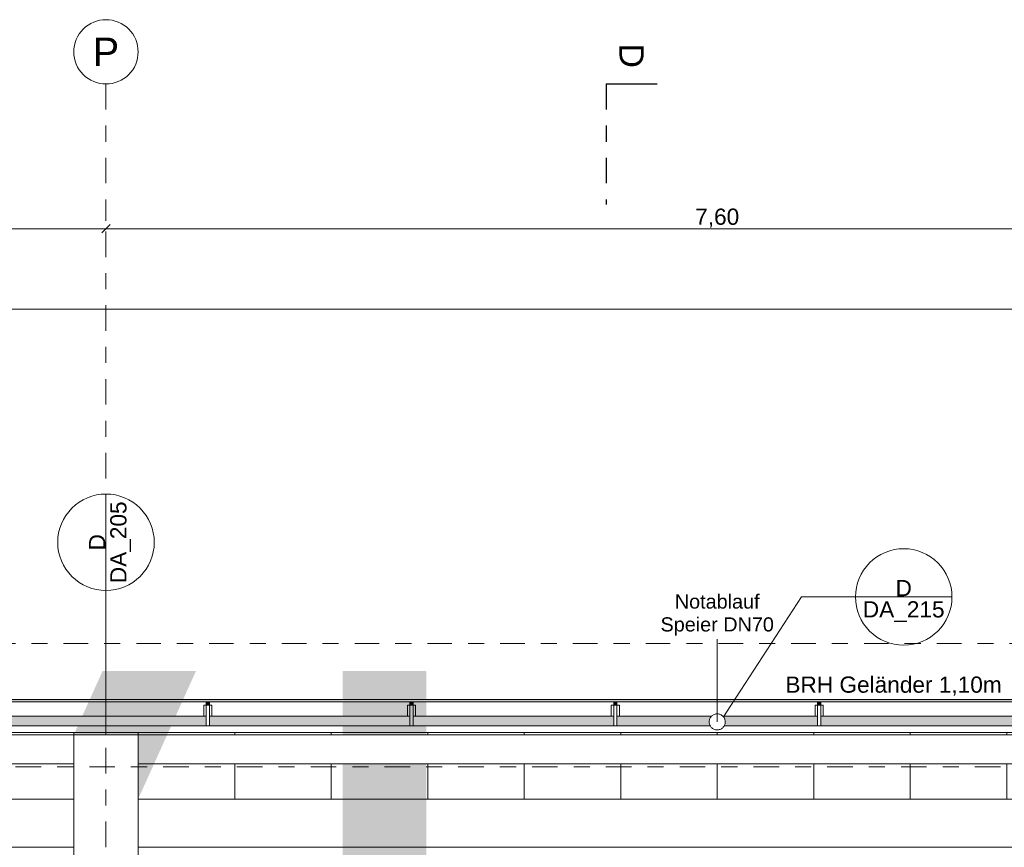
# Model space of a CAD drawing. Header units: metres. Extents: x -180 to 4, y -47 to 4.
# Tile 129 of 256: x -122.76 to -116.64, y -0.95 to 4.2. Entities that reach past the tile are written whole.
import ezdxf

# ---------------------------------------------------------------- set-up
doc = ezdxf.new("R2010")
doc.units = ezdxf.units.M
doc.header["$LTSCALE"] = 0.05
doc.header["$PDMODE"] = 1
doc.header["$PDSIZE"] = -2
doc.linetypes.add('ISO-10 Strichpunktlinie', pattern=[4.699, 3.048, -0.762, 0.127, -0.762])
doc.linetypes.add('Linienart-53', pattern=[5.291531, 3.175, -1.058062, 0.352704, -0.705764])
doc.layers.get('0').update_dxf_attribs({"lineweight": 25})
for name, color, linetype, lineweight, true_color in [('30 -36 Dächer- 3 Dachbeläge', 7, 'Continuous', 15, 0x9999ff), ('30 -36 Dächer- 4 Dachbekleidungen', 7, 'Continuous', 9, 0xccccff), ('70 -72 Beschriftung- 1 Beschriftung allgemein', 7, 'Continuous', 9, 0xff6633), ('70 -72 Beschriftung- 7 Detailverweise', 7, 'Continuous', 9, 0x00dd00), ('70 -72 Beschriftung- 7 Detailverweise Linie', 7, 'Continuous', 9, 0x00dd00), ('70 -76 Bemaßung- 2 Allgemein', 7, 'Continuous', 5, 0x6666cc)]:
    doc.layers.add(name, color=color, linetype=linetype, lineweight=lineweight, true_color=true_color)
for name, color, linetype, lineweight in [('40 -41 Abwasser_Wasser_Gas- 2 Wasser-1', 7, 'Continuous', 15), ('60- 61 allgemeine Ausstattung- 4 Terrassen', 7, 'Continuous', 9), ('70 -71 Achsen- 1 Gebäudeachsen', 7, 'Linienart-53', 18), ('70 -72 Beschriftung- 6 Schnittverläufe', 7, 'Linienart-53', 25), ('70 -72 Beschriftung-14 Schatten', 7, 'Continuous', 5), ('Keine', 7, 'Continuous', 9)]:
    doc.layers.add(name, color=color, linetype=linetype, lineweight=lineweight)
doc.styles.add('Arial', font='arial.ttf')
doc.dimstyles.new('k+k_klein', dxfattribs={"dimtxt": 0.075516, "dimasz": 0.05302, "dimexe": 0.05, "dimexo": 0.15, "dimgap": 0.005, "dimtad": 1, "dimdec": 3, "dimtxsty": 'Arial', "dimblk": 'VW_SLASH-2', "dimblk1": 'VW_SLASH-2', "dimblk2": 'VW_SLASH-2', "dimcen": 0, "dimdle": 0.025, "dimadec": 3, "dimazin": 0, "dimtfac": 0.75, "dimtdec": 3, "dimtix": 1, "dimtmove": 0, "dimatfit": 0, "dimldrblk": 'VW_FILLEDARROW', "dimfxl": 0.1, "dimfxlon": 1, "dimfrac": 2, "dimtolj": 1, "dimarcsym": 0})

# ---------------------------------------------------------------- blocks, each defined once
blk = doc.blocks.new('Gruppe-804')
at = {"layer": '70 -72 Beschriftung- 1 Beschriftung allgemein', "linetype": 'Continuous', "lineweight": 0}
blk.add_hatch(color=30, dxfattribs=at).paths.add_polyline_path([(-118.4218, 0.3446), (-118.421, 0.3476), (-118.4202, 0.3446)])
at = {"layer": '70 -72 Beschriftung- 1 Beschriftung allgemein', "lineweight": 5, "flags": 128}
blk.add_lwpolyline([(-118.4218, 0.3446), (-118.421, 0.3476), (-118.4202, 0.3446)], close=True, dxfattribs=at)
at = {"layer": '70 -72 Beschriftung- 1 Beschriftung allgemein', "insert": (-118.421, 0.6257), "char_height": 0.088103, "attachment_point": 2, "line_spacing_factor": 0.969685, "style": 'Arial'}
blk.add_mtext('Notablauf\\PSpeier DN70', dxfattribs=at)
at = {"color": 255}
blk.add_wipeout([(-118.3777, -0.192), (-118.3804, -0.1962), (-118.3834, -0.2), (-118.3868, -0.2035), (-118.3906, -0.2067), (-118.3946, -0.2095), (-118.3989, -0.2119), (-118.4034, -0.2138), (-118.4081, -0.2153), (-118.4129, -0.2164), (-118.4177, -0.2169), (-118.4226, -0.217), (-118.4275, -0.2166), (-118.4324, -0.2157), (-118.4371, -0.2144), (-118.4416, -0.2126), (-118.446, -0.2103), (-118.4501, -0.2077), (-118.454, -0.2046), (-118.4575, -0.2012), (-118.4607, -0.1975), (-118.4635, -0.1934), (-118.4658, -0.1892), (-118.4678, -0.1847), (-118.4693, -0.18), (-118.4703, -0.1752), (-118.4709, -0.1703), (-118.471, -0.1654), (-118.4706, -0.1605), (-118.4697, -0.1557), (-118.4683, -0.151), (-118.4665, -0.1464), (-118.4643, -0.142), (-118.4616, -0.1379), (-118.4586, -0.1341), (-118.4552, -0.1305), (-118.4514, -0.1274), (-118.4474, -0.1246), (-118.4431, -0.1222), (-118.4386, -0.1202), (-118.4339, -0.1187), (-118.4291, -0.1177), (-118.4243, -0.1171), (-118.4194, -0.1171), (-118.4145, -0.1175), (-118.4096, -0.1183), (-118.4049, -0.1197), (-118.4004, -0.1215), (-118.396, -0.1237), (-118.3919, -0.1264), (-118.388, -0.1294), (-118.3845, -0.1329), (-118.3813, -0.1366), (-118.3785, -0.1406), (-118.3762, -0.1449), (-118.3742, -0.1494), (-118.3727, -0.1541), (-118.3717, -0.1589), (-118.3711, -0.1638), (-118.371, -0.1687), (-118.3714, -0.1736), (-118.3723, -0.1784), (-118.3737, -0.1831), (-118.3755, -0.1877)], dxfattribs=at).dxf.layer = '40 -41 Abwasser_Wasser_Gas- 2 Wasser-1'
at = {"layer": '40 -41 Abwasser_Wasser_Gas- 2 Wasser-1', "flags": 128}
blk.add_lwpolyline([(-118.3777, -0.192), (-118.3804, -0.1962), (-118.3834, -0.2), (-118.3868, -0.2035), (-118.3906, -0.2067), (-118.3946, -0.2095), (-118.3989, -0.2119), (-118.4034, -0.2138), (-118.4081, -0.2153), (-118.4129, -0.2164), (-118.4177, -0.2169), (-118.4226, -0.217), (-118.4275, -0.2166), (-118.4324, -0.2157), (-118.4371, -0.2144), (-118.4416, -0.2126), (-118.446, -0.2103), (-118.4501, -0.2077), (-118.454, -0.2046), (-118.4575, -0.2012), (-118.4607, -0.1975), (-118.4635, -0.1934), (-118.4658, -0.1892), (-118.4678, -0.1847), (-118.4693, -0.18), (-118.4703, -0.1752), (-118.4709, -0.1703), (-118.471, -0.1654), (-118.4706, -0.1605), (-118.4697, -0.1557), (-118.4683, -0.151), (-118.4665, -0.1464), (-118.4643, -0.142), (-118.4616, -0.1379), (-118.4586, -0.1341), (-118.4552, -0.1305), (-118.4514, -0.1274), (-118.4474, -0.1246), (-118.4431, -0.1222), (-118.4386, -0.1202), (-118.4339, -0.1187), (-118.4291, -0.1177), (-118.4243, -0.1171), (-118.4194, -0.1171), (-118.4145, -0.1175), (-118.4096, -0.1183), (-118.4049, -0.1197), (-118.4004, -0.1215), (-118.396, -0.1237), (-118.3919, -0.1264), (-118.388, -0.1294), (-118.3845, -0.1329), (-118.3813, -0.1366), (-118.3785, -0.1406), (-118.3762, -0.1449), (-118.3742, -0.1494), (-118.3727, -0.1541), (-118.3717, -0.1589), (-118.3711, -0.1638), (-118.371, -0.1687), (-118.3714, -0.1736), (-118.3723, -0.1784), (-118.3737, -0.1831), (-118.3755, -0.1877)], close=True, dxfattribs=at)
at = {"layer": '70 -72 Beschriftung- 1 Beschriftung allgemein'}
blk.add_line((-118.421, -0.167), (-118.421, 0.3476), dxfattribs=at)
blk = doc.blocks.new('Gruppe-839')
at = {"layer": '70 -72 Beschriftung- 7 Detailverweise'}
blk.add_line((0.935, 0), (0.335, 0), dxfattribs=at)
at = {"layer": '70 -72 Beschriftung- 7 Detailverweise', "flags": 128}
blk.add_lwpolyline([(0.935, 0), (0.9336, -0.0294), (0.9292, -0.0585), (0.9221, -0.0871), (0.9122, -0.1148), (0.8996, -0.1414), (0.8844, -0.1667), (0.8669, -0.1903), (0.8471, -0.2121), (0.8253, -0.2319), (0.8017, -0.2494), (0.7764, -0.2646), (0.7498, -0.2772), (0.7221, -0.2871), (0.6935, -0.2942), (0.6644, -0.2986), (0.635, -0.3), (0.6056, -0.2986), (0.5765, -0.2942), (0.5479, -0.2871), (0.5202, -0.2772), (0.4936, -0.2646), (0.4683, -0.2494), (0.4447, -0.2319), (0.4229, -0.2121), (0.4031, -0.1903), (0.3856, -0.1667), (0.3704, -0.1414), (0.3578, -0.1148), (0.3479, -0.0871), (0.3408, -0.0585), (0.3364, -0.0294), (0.335, 0), (0.3364, 0.0294), (0.3408, 0.0585), (0.3479, 0.0871), (0.3578, 0.1148), (0.3704, 0.1414), (0.3856, 0.1667), (0.4031, 0.1903), (0.4229, 0.2121), (0.4447, 0.2319), (0.4683, 0.2494), (0.4936, 0.2646), (0.5202, 0.2772), (0.5479, 0.2871), (0.5765, 0.2942), (0.6056, 0.2986), (0.635, 0.3), (0.6644, 0.2986), (0.6935, 0.2942), (0.7221, 0.2871), (0.7498, 0.2772), (0.7764, 0.2646), (0.8017, 0.2494), (0.8253, 0.2319), (0.8471, 0.2121), (0.8669, 0.1903), (0.8844, 0.1667), (0.8996, 0.1414), (0.9122, 0.1148), (0.9221, 0.0871), (0.9292, 0.0585), (0.9336, 0.0294)], close=True, dxfattribs=at)
at = {"layer": '70 -72 Beschriftung- 7 Detailverweise'}
blk.add_point((0.635, 0), dxfattribs=at)
at = {"layer": '70 -72 Beschriftung- 7 Detailverweise', "line_spacing_factor": 0.96878, "style": 'Arial'}
for s, insert, char_height, attachment_point in [('D', (0.635, 0.0046), 0.1007, 8), ('DA_205', (0.635, -0.0267), 0.10069, 2)]:
    blk.add_mtext(s, dxfattribs=dict(at, insert=insert, char_height=char_height, attachment_point=attachment_point))
blk = doc.blocks.new('Referenzmarkierung-39')
at = {"layer": '70 -72 Beschriftung- 7 Detailverweise', "transparency": 33554687}
for q in [(-1.4805, 0), (0.635, 0)]:
    blk.add_line((0, 0), q, dxfattribs=at)
at = {"layer": '70 -72 Beschriftung- 7 Detailverweise', "color": 7, "transparency": 33554687}
blk.add_blockref('Gruppe-839', (0, 0), dxfattribs=at)
blk = doc.blocks.new('Gruppe-872')
at = {"layer": '70 -72 Beschriftung- 7 Detailverweise'}
blk.add_line((0.935, 0), (0.335, 0), dxfattribs=at)
at = {"layer": '70 -72 Beschriftung- 7 Detailverweise', "flags": 128}
blk.add_lwpolyline([(0.935, 0), (0.9336, -0.0294), (0.9292, -0.0585), (0.9221, -0.0871), (0.9122, -0.1148), (0.8996, -0.1414), (0.8844, -0.1667), (0.8669, -0.1903), (0.8471, -0.2121), (0.8253, -0.2319), (0.8017, -0.2494), (0.7764, -0.2646), (0.7498, -0.2772), (0.7221, -0.2871), (0.6935, -0.2942), (0.6644, -0.2986), (0.635, -0.3), (0.6056, -0.2986), (0.5765, -0.2942), (0.5479, -0.2871), (0.5202, -0.2772), (0.4936, -0.2646), (0.4683, -0.2494), (0.4447, -0.2319), (0.4229, -0.2121), (0.4031, -0.1903), (0.3856, -0.1667), (0.3704, -0.1414), (0.3578, -0.1148), (0.3479, -0.0871), (0.3408, -0.0585), (0.3364, -0.0294), (0.335, 0), (0.3364, 0.0294), (0.3408, 0.0585), (0.3479, 0.0871), (0.3578, 0.1148), (0.3704, 0.1414), (0.3856, 0.1667), (0.4031, 0.1903), (0.4229, 0.2121), (0.4447, 0.2319), (0.4683, 0.2494), (0.4936, 0.2646), (0.5202, 0.2772), (0.5479, 0.2871), (0.5765, 0.2942), (0.6056, 0.2986), (0.635, 0.3), (0.6644, 0.2986), (0.6935, 0.2942), (0.7221, 0.2871), (0.7498, 0.2772), (0.7764, 0.2646), (0.8017, 0.2494), (0.8253, 0.2319), (0.8471, 0.2121), (0.8669, 0.1903), (0.8844, 0.1667), (0.8996, 0.1414), (0.9122, 0.1148), (0.9221, 0.0871), (0.9292, 0.0585), (0.9336, 0.0294)], close=True, dxfattribs=at)
at = {"layer": '70 -72 Beschriftung- 7 Detailverweise'}
blk.add_point((0.635, 0), dxfattribs=at)
at = {"layer": '70 -72 Beschriftung- 7 Detailverweise', "line_spacing_factor": 0.96878, "style": 'Arial'}
for s, insert, char_height, attachment_point in [('D', (0.635, 0.0046), 0.1007, 8), ('DA_215', (0.635, -0.0267), 0.10069, 2)]:
    blk.add_mtext(s, dxfattribs=dict(at, insert=insert, char_height=char_height, attachment_point=attachment_point))
blk = doc.blocks.new('Referenzmarkierung-72')
at = {"layer": '70 -72 Beschriftung- 7 Detailverweise', "transparency": 33554687}
for q in [(-0.4863, -0.7448), (0.635, 0)]:
    blk.add_line((0, 0), q, dxfattribs=at)
at = {"layer": '70 -72 Beschriftung- 7 Detailverweise', "color": 7, "transparency": 33554687}
blk.add_blockref('Gruppe-872', (0, 0), dxfattribs=at)
blk = doc.blocks.new('Gruppe-922')
at = {"layer": '70 -72 Beschriftung- 1 Beschriftung allgemein', "insert": (-117.997, 0.1151), "char_height": 0.100689, "attachment_point": 1, "line_spacing_factor": 0.970891, "style": 'Arial'}
blk.add_mtext('BRH Geländer 1,10m', dxfattribs=at)
blk = doc.blocks.new('Gruppe-1144')
at = {"color": 255}
blk.add_wipeout([(-121.5777, -0.132), (-121.5777, -0.062), (-121.5977, -0.062), (-121.5977, -0.132)], dxfattribs=at).dxf.layer = '30 -36 Dächer- 4 Dachbekleidungen'
at = {"layer": '30 -36 Dächer- 3 Dachbeläge', "linetype": 'Continuous', "lineweight": 0, "transparency": 33554687}
blk.add_hatch(color=254, dxfattribs=at).paths.add_polyline_path([(-121.5777, -0.042), (-121.5777, -0.062), (-121.5977, -0.062), (-121.5977, -0.042)])
at = {"layer": '30 -36 Dächer- 3 Dachbeläge', "color": 254, "linetype": 'Continuous', "lineweight": 9, "true_color": 0xccccff, "transparency": 33554687, "flags": 128}
blk.add_lwpolyline([(-121.5777, -0.042), (-121.5777, -0.062), (-121.5977, -0.062), (-121.5977, -0.042)], dxfattribs=at)
at = {"layer": '30 -36 Dächer- 4 Dachbekleidungen', "flags": 128}
for points in [[(-121.6127, -0.132), (-121.6127, -0.062), (-121.5977, -0.062)], [(-121.5777, -0.132), (-121.5777, -0.062), (-121.5977, -0.062), (-121.5977, -0.132)], [(-121.5627, -0.132), (-121.5627, -0.062), (-121.5777, -0.062)]]:
    blk.add_lwpolyline(points, dxfattribs=at)
at = {"color": 255}
blk.add_wipeout([(-121.5777, -0.132), (-121.5777, -0.192), (-121.5977, -0.192), (-121.5977, -0.132)], dxfattribs=at).dxf.layer = '30 -36 Dächer- 4 Dachbekleidungen'
at = {"layer": '30 -36 Dächer- 4 Dachbekleidungen', "flags": 128}
blk.add_lwpolyline([(-121.5777, -0.132), (-121.5777, -0.192), (-121.5977, -0.192), (-121.5977, -0.132)], dxfattribs=at)
blk = doc.blocks.new('Gruppe-1145')
at = {"color": 255}
blk.add_wipeout([(-120.311, -0.132), (-120.311, -0.062), (-120.331, -0.062), (-120.331, -0.132)], dxfattribs=at).dxf.layer = '30 -36 Dächer- 4 Dachbekleidungen'
at = {"layer": '30 -36 Dächer- 3 Dachbeläge', "linetype": 'Continuous', "lineweight": 0, "transparency": 33554687}
blk.add_hatch(color=254, dxfattribs=at).paths.add_polyline_path([(-120.311, -0.042), (-120.311, -0.062), (-120.331, -0.062), (-120.331, -0.042)])
at = {"layer": '30 -36 Dächer- 3 Dachbeläge', "color": 254, "linetype": 'Continuous', "lineweight": 9, "true_color": 0xccccff, "transparency": 33554687, "flags": 128}
blk.add_lwpolyline([(-120.311, -0.042), (-120.311, -0.062), (-120.331, -0.062), (-120.331, -0.042)], dxfattribs=at)
at = {"layer": '30 -36 Dächer- 4 Dachbekleidungen', "flags": 128}
for points in [[(-120.346, -0.132), (-120.346, -0.062), (-120.331, -0.062)], [(-120.311, -0.132), (-120.311, -0.062), (-120.331, -0.062), (-120.331, -0.132)], [(-120.296, -0.132), (-120.296, -0.062), (-120.311, -0.062)]]:
    blk.add_lwpolyline(points, dxfattribs=at)
at = {"color": 255}
blk.add_wipeout([(-120.311, -0.132), (-120.311, -0.192), (-120.331, -0.192), (-120.331, -0.132)], dxfattribs=at).dxf.layer = '30 -36 Dächer- 4 Dachbekleidungen'
at = {"layer": '30 -36 Dächer- 4 Dachbekleidungen', "flags": 128}
blk.add_lwpolyline([(-120.311, -0.132), (-120.311, -0.192), (-120.331, -0.192), (-120.331, -0.132)], dxfattribs=at)
blk = doc.blocks.new('Gruppe-1146')
at = {"color": 255}
blk.add_wipeout([(-119.0443, -0.132), (-119.0443, -0.062), (-119.0643, -0.062), (-119.0643, -0.132)], dxfattribs=at).dxf.layer = '30 -36 Dächer- 4 Dachbekleidungen'
at = {"layer": '30 -36 Dächer- 3 Dachbeläge', "linetype": 'Continuous', "lineweight": 0, "transparency": 33554687}
blk.add_hatch(color=254, dxfattribs=at).paths.add_polyline_path([(-119.0443, -0.042), (-119.0443, -0.062), (-119.0643, -0.062), (-119.0643, -0.042)])
at = {"layer": '30 -36 Dächer- 3 Dachbeläge', "color": 254, "linetype": 'Continuous', "lineweight": 9, "true_color": 0xccccff, "transparency": 33554687, "flags": 128}
blk.add_lwpolyline([(-119.0443, -0.042), (-119.0443, -0.062), (-119.0643, -0.062), (-119.0643, -0.042)], dxfattribs=at)
at = {"layer": '30 -36 Dächer- 4 Dachbekleidungen', "flags": 128}
for points in [[(-119.0793, -0.132), (-119.0793, -0.062), (-119.0643, -0.062)], [(-119.0443, -0.132), (-119.0443, -0.062), (-119.0643, -0.062), (-119.0643, -0.132)], [(-119.0293, -0.132), (-119.0293, -0.062), (-119.0443, -0.062)]]:
    blk.add_lwpolyline(points, dxfattribs=at)
at = {"color": 255}
blk.add_wipeout([(-119.0443, -0.132), (-119.0443, -0.192), (-119.0643, -0.192), (-119.0643, -0.132)], dxfattribs=at).dxf.layer = '30 -36 Dächer- 4 Dachbekleidungen'
at = {"layer": '30 -36 Dächer- 4 Dachbekleidungen', "flags": 128}
blk.add_lwpolyline([(-119.0443, -0.132), (-119.0443, -0.192), (-119.0643, -0.192), (-119.0643, -0.132)], dxfattribs=at)
blk = doc.blocks.new('Gruppe-1147')
at = {"color": 255}
blk.add_wipeout([(-117.7777, -0.132), (-117.7777, -0.062), (-117.7977, -0.062), (-117.7977, -0.132)], dxfattribs=at).dxf.layer = '30 -36 Dächer- 4 Dachbekleidungen'
at = {"layer": '30 -36 Dächer- 3 Dachbeläge', "linetype": 'Continuous', "lineweight": 0, "transparency": 33554687}
blk.add_hatch(color=254, dxfattribs=at).paths.add_polyline_path([(-117.7777, -0.042), (-117.7777, -0.062), (-117.7977, -0.062), (-117.7977, -0.042)])
at = {"layer": '30 -36 Dächer- 3 Dachbeläge', "color": 254, "linetype": 'Continuous', "lineweight": 9, "true_color": 0xccccff, "transparency": 33554687, "flags": 128}
blk.add_lwpolyline([(-117.7777, -0.042), (-117.7777, -0.062), (-117.7977, -0.062), (-117.7977, -0.042)], dxfattribs=at)
at = {"layer": '30 -36 Dächer- 4 Dachbekleidungen', "flags": 128}
for points in [[(-117.8127, -0.132), (-117.8127, -0.062), (-117.7977, -0.062)], [(-117.7777, -0.132), (-117.7777, -0.062), (-117.7977, -0.062), (-117.7977, -0.132)], [(-117.7627, -0.132), (-117.7627, -0.062), (-117.7777, -0.062)]]:
    blk.add_lwpolyline(points, dxfattribs=at)
at = {"color": 255}
blk.add_wipeout([(-117.7777, -0.132), (-117.7777, -0.192), (-117.7977, -0.192), (-117.7977, -0.132)], dxfattribs=at).dxf.layer = '30 -36 Dächer- 4 Dachbekleidungen'
at = {"layer": '30 -36 Dächer- 4 Dachbekleidungen', "flags": 128}
blk.add_lwpolyline([(-117.7777, -0.132), (-117.7777, -0.192), (-117.7977, -0.192), (-117.7977, -0.132)], dxfattribs=at)
blk = doc.blocks.new('Gruppe-1384')
at = {"layer": '30 -36 Dächer- 3 Dachbeläge', "linetype": 'Continuous', "lineweight": 0}
blk.add_hatch(color=254, dxfattribs=at).paths.add_polyline_path([(-159.80099996, -0.19204198), (-83.34099996, -0.19204198), (-83.34099996, -0.02704198), (-159.80099996, -0.02704198)])
at = {"layer": '30 -36 Dächer- 3 Dachbeläge', "flags": 128}
blk.add_lwpolyline([(-159.80099996, -0.19204198), (-83.34099996, -0.19204198), (-83.34099996, -0.02704198), (-159.80099996, -0.02704198)], close=True, dxfattribs=at)
at = {"layer": '70 -72 Beschriftung- 7 Detailverweise'}
for p, q in [((-122.22099996, 1.24995802), (-122.22099996, 0.64995802)), ((-116.96150948, 0.61), (-117.56150948, 0.61))]:
    blk.add_line(p, q, dxfattribs=at)
at = {"layer": '70 -72 Beschriftung- 7 Detailverweise', "transparency": 33554687}
for p, q in [((-122.22099996, 0.31495802), (-122.22099996, 0.94995802)), ((-117.89650948, 0.61), (-117.26150948, 0.61))]:
    blk.add_line(p, q, dxfattribs=at)
at = {"layer": '70 -72 Beschriftung- 7 Detailverweise', "flags": 128}
for points in [[(-122.22099996, 1.24995802), (-122.19159482, 1.24851343), (-122.16247287, 1.2441936), (-122.13391456, 1.23704012), (-122.10619494, 1.22712188), (-122.07958094, 1.2145344), (-122.05432889, 1.1993989), (-122.03068198, 1.18186115), (-122.00886793, 1.16209005), (-121.98909683, 1.140276), (-121.97155908, 1.11662909), (-121.95642359, 1.09137704), (-121.94383611, 1.06476305), (-121.93391786, 1.03704342), (-121.92676438, 1.00848511), (-121.92244455, 0.97936316), (-121.92099996, 0.94995802), (-121.92244455, 0.92055287), (-121.92676438, 0.89143092), (-121.93391786, 0.86287261), (-121.94383611, 0.83515299), (-121.95642359, 0.808539), (-121.97155908, 0.78328695), (-121.98909683, 0.75964003), (-122.00886793, 0.73782598), (-122.03068198, 0.71805488), (-122.05432889, 0.70051713), (-122.07958094, 0.68538164), (-122.10619494, 0.67279416), (-122.13391456, 0.66287592), (-122.16247287, 0.65572243), (-122.19159482, 0.6514026), (-122.22099996, 0.64995802), (-122.25040511, 0.6514026), (-122.27952706, 0.65572243), (-122.30808537, 0.66287592), (-122.33580499, 0.67279416), (-122.36241899, 0.68538164), (-122.38767103, 0.70051713), (-122.41131795, 0.71805488), (-122.433132, 0.73782598), (-122.4529031, 0.75964003), (-122.47044085, 0.78328695), (-122.48557634, 0.808539), (-122.49816382, 0.83515299), (-122.50808207, 0.86287261), (-122.51523555, 0.89143092), (-122.51955538, 0.92055287), (-122.52099996, 0.94995802), (-122.51955538, 0.97936316), (-122.51523555, 1.00848511), (-122.50808207, 1.03704342), (-122.49816382, 1.06476305), (-122.48557634, 1.09137704), (-122.47044085, 1.11662909), (-122.4529031, 1.140276), (-122.433132, 1.16209005), (-122.41131795, 1.18186115), (-122.38767103, 1.1993989), (-122.36241899, 1.2145344), (-122.33580499, 1.22712188), (-122.30808537, 1.23704012), (-122.27952706, 1.2441936), (-122.25040511, 1.24851343)], [(-116.96150948, 0.61), (-116.96295406, 0.58059486), (-116.9672739, 0.5514729), (-116.97442738, 0.5229146), (-116.98434562, 0.49519497), (-116.9969331, 0.46858098), (-117.0120686, 0.44332893), (-117.02960635, 0.41968201), (-117.04937745, 0.39786797), (-117.0711915, 0.37809686), (-117.09483841, 0.36055912), (-117.12009046, 0.34542362), (-117.14670445, 0.33283614), (-117.17442408, 0.3229179), (-117.20298239, 0.31576442), (-117.23210434, 0.31144458), (-117.26150948, 0.31), (-117.29091462, 0.31144458), (-117.32003658, 0.31576442), (-117.34859489, 0.3229179), (-117.37631451, 0.33283614), (-117.4029285, 0.34542362), (-117.42818055, 0.36055912), (-117.45182747, 0.37809686), (-117.47364152, 0.39786797), (-117.49341262, 0.41968201), (-117.51095037, 0.44332893), (-117.52608586, 0.46858098), (-117.53867334, 0.49519497), (-117.54859158, 0.5229146), (-117.55574507, 0.5514729), (-117.5600649, 0.58059486), (-117.56150948, 0.61), (-117.5600649, 0.63940514), (-117.55574507, 0.6685271), (-117.54859158, 0.6970854), (-117.53867334, 0.72480503), (-117.52608586, 0.75141902), (-117.51095037, 0.77667107), (-117.49341262, 0.80031799), (-117.47364152, 0.82213203), (-117.45182747, 0.84190314), (-117.42818055, 0.85944088), (-117.4029285, 0.87457638), (-117.37631451, 0.88716386), (-117.34859489, 0.8970821), (-117.32003658, 0.90423558), (-117.29091462, 0.90855542), (-117.26150948, 0.91), (-117.23210434, 0.90855542), (-117.20298239, 0.90423558), (-117.17442408, 0.8970821), (-117.14670445, 0.88716386), (-117.12009046, 0.87457638), (-117.09483841, 0.85944088), (-117.0711915, 0.84190314), (-117.04937745, 0.82213203), (-117.02960635, 0.80031799), (-117.0120686, 0.77667107), (-116.9969331, 0.75141902), (-116.98434562, 0.72480503), (-116.97442738, 0.6970854), (-116.9672739, 0.6685271), (-116.96295406, 0.63940514)]]:
    blk.add_lwpolyline(points, close=True, dxfattribs=at)
at = {"layer": '70 -72 Beschriftung- 7 Detailverweise'}
for p in [(-122.22099996, 0.94995802), (-117.26150948, 0.61)]:
    blk.add_point(p, dxfattribs=at)
at = {"layer": '70 -72 Beschriftung- 7 Detailverweise', "rotation": 90, "line_spacing_factor": 0.96878, "style": 'Arial'}
for s, insert, char_height, attachment_point in [('DA_205', (-122.19433584, 0.94995802), 0.100688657, 2), ('D', (-122.22558608, 0.94995802), 0.10068866, 8)]:
    blk.add_mtext(s, dxfattribs=dict(at, insert=insert, char_height=char_height, attachment_point=attachment_point))
at = {"layer": '70 -72 Beschriftung- 7 Detailverweise', "line_spacing_factor": 0.96878, "style": 'Arial'}
for s, insert, char_height, attachment_point in [('D', (-117.26150948, 0.61458611), 0.10068866, 8), ('DA_215', (-117.26150948, 0.58333588), 0.100688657, 2)]:
    blk.add_mtext(s, dxfattribs=dict(at, insert=insert, char_height=char_height, attachment_point=attachment_point))
at = {"color": 255, "lineweight": 9}
blk.add_wipeout([(-159.62399996, -0.64704198), (-83.51799996, -0.64704198), (-83.51799996, -0.94704198), (-159.62399996, -0.94704198)], dxfattribs=at).dxf.layer = '40 -41 Abwasser_Wasser_Gas- 2 Wasser-1'
at = {"layer": '60- 61 allgemeine Ausstattung- 4 Terrassen', "linetype": 'Continuous', "lineweight": 9, "transparency": 33554534}
h = blk.add_hatch(dxfattribs=at)
h.set_pattern_fill('Platte 60_60 SRF-1', style=0, pattern_type=2)
h.set_pattern_definition([(90, (-122.421, -0.64704), (-0.6, 7e-17), []), (0, (-122.421, -0.64704), (0, 0.6), [])])
h.paths.add_polyline_path([(-129.62099996, -0.19204198), (-122.42099996, -0.19204198), (-122.42099996, -0.64704198), (-129.62099996, -0.64704198)])
h = blk.add_hatch(dxfattribs=at)
h.set_pattern_fill('Platte 60_60 SRF-1', style=0, pattern_type=2)
h.set_pattern_definition([(90, (-114.821, -0.64704), (-0.6, 7e-17), []), (0, (-114.821, -0.64704), (0, 0.6), [])])
h.paths.add_polyline_path([(-122.02099996, -0.19204198), (-114.82099996, -0.19204198), (-114.82099996, -0.64704198), (-122.02099996, -0.64704198)])
at = {"layer": '40 -41 Abwasser_Wasser_Gas- 2 Wasser-1', "color": 7, "lineweight": 9, "flags": 128}
blk.add_lwpolyline([(-159.62399996, -0.64704198), (-83.51799996, -0.64704198), (-83.51799996, -0.94704198), (-159.62399996, -0.94704198)], close=True, dxfattribs=at)
at = {"layer": '60- 61 allgemeine Ausstattung- 4 Terrassen', "color": 252, "linetype": 'Continuous', "lineweight": 9, "true_color": 0x888888, "transparency": 33554687, "flags": 128}
for points in [[(-129.62099996, -0.19204198), (-122.42099996, -0.19204198), (-122.42099996, -0.64704198), (-129.62099996, -0.64704198)], [(-122.02099996, -0.19204198), (-114.82099996, -0.19204198), (-114.82099996, -0.64704198), (-122.02099996, -0.64704198)]]:
    blk.add_lwpolyline(points, close=True, dxfattribs=at)
at = {"color": 255}
blk.add_wipeout([(-159.80099996, -0.13204198), (-83.34099996, -0.13204198), (-83.34099996, -0.04204198), (-159.80099996, -0.04204198)], dxfattribs=at).dxf.layer = '30 -36 Dächer- 4 Dachbekleidungen'
at = {"layer": '30 -36 Dächer- 4 Dachbekleidungen', "flags": 128}
blk.add_lwpolyline([(-159.80099996, -0.13204198), (-83.34099996, -0.13204198), (-83.34099996, -0.04204198), (-159.80099996, -0.04204198)], close=True, dxfattribs=at)
at = {"layer": '70 -72 Beschriftung- 1 Beschriftung allgemein', "color": 7}
blk.add_blockref('Gruppe-922', (0, 0), dxfattribs=at)
at = {"color": 255}
blk.add_wipeout([(-159.80099996, -0.23204198), (-83.34099996, -0.23204198), (-83.34099996, -0.19204198), (-159.80099996, -0.19204198)], dxfattribs=at).dxf.layer = '30 -36 Dächer- 4 Dachbekleidungen'
at = {"layer": '30 -36 Dächer- 4 Dachbekleidungen', "flags": 128}
blk.add_lwpolyline([(-159.80099996, -0.23204198), (-83.34099996, -0.23204198), (-83.34099996, -0.19204198), (-159.80099996, -0.19204198)], close=True, dxfattribs=at)
at = {"layer": '70 -72 Beschriftung- 7 Detailverweise', "transparency": 33554687}
blk.add_line((-122.22099996, 0.31495802), (-122.22099996, -1.16556748), dxfattribs=at)
at = {"layer": '70 -72 Beschriftung- 7 Detailverweise', "rotation": 90}
blk.add_blockref('Referenzmarkierung-39', (-122.22099996, 0.31495802), dxfattribs=at)
at = {"layer": '40 -41 Abwasser_Wasser_Gas- 2 Wasser-1', "color": 7}
blk.add_blockref('Gruppe-804', (0, 0), dxfattribs=at)
at = {"layer": '70 -72 Beschriftung- 1 Beschriftung allgemein', "color": 7}
for name in ['Gruppe-1144', 'Gruppe-1145', 'Gruppe-1146']:
    blk.add_blockref(name, (0, 0), dxfattribs=at)
at = {"layer": '70 -72 Beschriftung- 7 Detailverweise', "transparency": 33554687}
blk.add_line((-117.89650948, 0.61), (-118.38282176, -0.13475538), dxfattribs=at)
at = {"layer": '70 -72 Beschriftung- 7 Detailverweise'}
blk.add_blockref('Referenzmarkierung-72', (-117.89650948, 0.61), dxfattribs=at)
at = {"layer": '70 -72 Beschriftung- 1 Beschriftung allgemein', "color": 7}
blk.add_blockref('Gruppe-1147', (0, 0), dxfattribs=at)
blk = doc.blocks.new('Gruppe-1438')
at = {"layer": '70 -72 Beschriftung-14 Schatten', "linetype": 'Continuous', "lineweight": 0, "transparency": 33554495}
h = blk.add_hatch(color=7, dxfattribs=at)
h.paths.add_polyline_path([(-99.3181, -9.9923), (-99.7998, -11.277), (-99.381, -11.277), (-99.381, -11.1), (-83.518, -11.1), (-83.518, -8.7228), (-97.7878, -8.7228), (-97.4287, -7.9275), (-97.4287, 0.15), (-97.9487, 0.15), (-97.9487, -7.7933), (-105.0287, -7.7933), (-105.0287, 0.15), (-105.5487, 0.15), (-105.5487, -7.7933), (-112.6287, -7.7933), (-112.6287, 0.15), (-113.1487, 0.15), (-113.1487, -7.7933), (-120.2287, -7.7933), (-120.2287, 0.15), (-120.7487, 0.15), (-120.7487, -7.7933), (-127.8287, -7.7933), (-127.8287, 0.15), (-128.3487, 0.15), (-128.3487, -7.7933), (-135.4287, -7.7933), (-135.4287, 0.15), (-135.9487, 0.15), (-135.9487, -7.7933), (-143.0287, -7.7933), (-143.0287, 0.15), (-143.5487, 0.15), (-143.5487, -7.7933), (-150.6287, -7.7933), (-150.6287, 0.15), (-151.1487, 0.15), (-151.1487, -7.7933), (-158.2287, -7.7933), (-158.2287, 0.15), (-158.7487, 0.15), (-158.7487, -0.087), (-159.801, -0.087), (-159.801, -9.1985), (-166.4632, -9.1985), (-166.4632, -0.057), (-166.9832, -0.057), (-166.9832, -9.1985), (-174.0632, -9.1985), (-174.0632, -0.027), (-174.5832, -0.027), (-174.5832, -9.1985), (-175.221, -10.6111), (-175.221, -11.897), (-174.0632, -9.3327), (-167.0438, -9.3327), (-167.621, -10.6111), (-167.621, -11.897), (-166.4632, -9.3327), (-159.801, -9.3327), (-159.801, -10.1239), (-160.021, -10.6111), (-160.021, -11.897), (-159.831, -11.4762), (-159.831, -12.1155), (-158.8723, -9.9923), (-152.1416, -9.9923), (-152.421, -10.6111), (-152.421, -11.897), (-151.561, -9.9923), (-144.5416, -9.9923), (-144.821, -10.6111), (-144.821, -11.897), (-143.961, -9.9923), (-136.9416, -9.9923), (-137.221, -10.6111), (-137.221, -11.897), (-136.361, -9.9923), (-129.3416, -9.9923), (-129.621, -10.6111), (-129.621, -11.897), (-128.761, -9.9923), (-121.7416, -9.9923), (-122.021, -10.6111), (-122.021, -11.897), (-121.161, -9.9923), (-114.1416, -9.9923), (-114.421, -10.6111), (-114.421, -11.897), (-113.561, -9.9923), (-106.5416, -9.9923), (-106.821, -10.6111), (-106.821, -11.897), (-105.961, -9.9923)])
h.paths.add_polyline_path([(-151.2093, -7.9275), (-152.081, -9.8581), (-158.8117, -9.8581), (-158.7093, -9.6311), (-158.7093, -8.9919), (-158.2287, -7.9275)])
h.paths.add_polyline_path([(-99.2677, -9.8581), (-105.9004, -9.8581), (-105.0287, -7.9275), (-98.0093, -7.9275), (-98.3684, -8.7228), (-98.8421, -8.7228)])
h.paths.add_polyline_path([(-112.6287, -7.9275), (-105.6093, -7.9275), (-106.481, -9.8581), (-113.5004, -9.8581)])
h.paths.add_polyline_path([(-120.2287, -7.9275), (-113.2093, -7.9275), (-114.081, -9.8581), (-121.1004, -9.8581)])
h.paths.add_polyline_path([(-127.8287, -7.9275), (-120.8093, -7.9275), (-121.681, -9.8581), (-128.7004, -9.8581)])
h.paths.add_polyline_path([(-135.4287, -7.9275), (-128.4093, -7.9275), (-129.281, -9.8581), (-136.3004, -9.8581)])
h.paths.add_polyline_path([(-143.0287, -7.9275), (-136.0093, -7.9275), (-136.881, -9.8581), (-143.9004, -9.8581)])
h.paths.add_polyline_path([(-150.6287, -7.9275), (-143.6093, -7.9275), (-144.481, -9.8581), (-151.5004, -9.8581)])
at = {"color": 255, "lineweight": 9}
blk.add_wipeout([(-122.421, -0.247), (-122.021, -0.247), (-122.021, -11.897), (-122.421, -11.897)], dxfattribs=at).dxf.layer = '60- 61 allgemeine Ausstattung- 4 Terrassen'
at = {"layer": '60- 61 allgemeine Ausstattung- 4 Terrassen', "lineweight": 9, "flags": 128}
blk.add_lwpolyline([(-122.421, -0.247), (-122.021, -0.247), (-122.021, -11.897), (-122.421, -11.897)], close=True, dxfattribs=at)
at = {"color": 255, "lineweight": 9}
for points in [[(-129.621, -0.247), (-122.421, -0.247), (-122.421, -0.427), (-129.621, -0.427)], [(-122.021, -0.247), (-114.821, -0.247), (-114.821, -0.427), (-122.021, -0.427)]]:
    blk.add_wipeout(points, dxfattribs=at).dxf.layer = '60- 61 allgemeine Ausstattung- 4 Terrassen'
at = {"layer": '70 -72 Beschriftung-14 Schatten', "linetype": 'Continuous', "lineweight": 0, "transparency": 33554495}
blk.add_hatch(color=7, dxfattribs=at).paths.add_polyline_path([(-122.421, -0.247), (-122.021, -0.247), (-122.021, -0.647), (-121.6611, 0.15), (-122.2417, 0.15)])
at = {"layer": '60- 61 allgemeine Ausstattung- 4 Terrassen', "lineweight": 9, "flags": 128}
for points in [[(-129.621, -0.247), (-122.421, -0.247), (-122.421, -0.427), (-129.621, -0.427)], [(-122.021, -0.247), (-114.821, -0.247), (-114.821, -0.427), (-122.021, -0.427)]]:
    blk.add_lwpolyline(points, close=True, dxfattribs=at)
blk = doc.blocks.new('_Dach_2D (2D)')
at = {"layer": '60- 61 allgemeine Ausstattung- 4 Terrassen', "color": 7}
blk.add_blockref('Gruppe-1384', (0, 0), dxfattribs=at)
blk.add_blockref('Gruppe-1438', (0, 0), dxfattribs=at)
blk = doc.blocks.new('VW_SLASH-2')
at = {"color": 0, "linetype": 'ByBlock', "lineweight": -2, "transparency": 16777216}
blk.add_line((0.47, 0), (-1, 0), dxfattribs=at)
at = {"color": 0, "lineweight": 5, "transparency": 16777216, "flags": 128}
blk.add_lwpolyline([(0.5, 0.5), (-0.5, -0.5)], dxfattribs=at)
blk = doc.blocks.new('*D2192')
at = {"layer": '70 -76 Bemaßung- 2 Allgemein', "color": 0, "lineweight": -2}
for p, q in [((-129.821, 3.05), (-129.821, 2.95)), ((-122.221, 3.05), (-122.221, 2.95)), ((-122.274, 2.9), (-129.768, 2.9))]:
    blk.add_line(p, q, dxfattribs=at)
at = {"layer": 'Defpoints', "color": 0}
for p in [(-129.821, 2.9), (-129.821, 2.9), (-122.221, 2.9)]:
    blk.add_point(p, dxfattribs=at)
at = {"layer": '70 -76 Bemaßung- 2 Allgemein', "color": 0, "lineweight": -2, "xscale": 0.05302001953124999, "yscale": 0.05302001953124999, "zscale": 0.05302001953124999, "rotation": 180}
blk.add_blockref('VW_SLASH-2', (-129.821, 2.9), dxfattribs=at)
at = {"layer": '70 -76 Bemaßung- 2 Allgemein', "color": 0, "lineweight": -2, "xscale": 0.05302001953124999, "yscale": 0.05302001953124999, "zscale": 0.05302001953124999}
blk.add_blockref('VW_SLASH-2', (-122.221, 2.9), dxfattribs=at)
at = {"layer": '70 -76 Bemaßung- 2 Allgemein', "color": 0, "insert": (-126.021, 2.9654), "char_height": 0.10069, "attachment_point": 5, "style": 'Arial'}
blk.add_mtext('\\A1;7,60', dxfattribs=at)
blk = doc.blocks.new('VW_FILLEDARROW')
at = {"linetype": 'Continuous', "lineweight": 0, "transparency": 16777216}
blk.add_hatch(color=0, dxfattribs=at).paths.add_polyline_path([(-2.83, 0.76), (0, 0), (-2.83, -0.76)])
at = {"color": 0, "lineweight": 5, "transparency": 16777216, "flags": 128}
blk.add_lwpolyline([(-2.83, 0.76), (0, 0), (-2.83, -0.76)], close=True, dxfattribs=at)
blk = doc.blocks.new('*D2193')
at = {"layer": '70 -76 Bemaßung- 2 Allgemein', "color": 0, "lineweight": -2}
for p, q in [((-122.221, 3.05), (-122.221, 2.95)), ((-114.621, 3.05), (-114.621, 2.95)), ((-114.674, 2.9), (-122.168, 2.9))]:
    blk.add_line(p, q, dxfattribs=at)
at = {"layer": 'Defpoints', "color": 0}
for p in [(-122.221, 2.9), (-122.221, 2.9), (-114.621, 2.9)]:
    blk.add_point(p, dxfattribs=at)
at = {"layer": '70 -76 Bemaßung- 2 Allgemein', "color": 0, "lineweight": -2, "xscale": 0.05302001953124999, "yscale": 0.05302001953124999, "zscale": 0.05302001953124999, "rotation": 180}
blk.add_blockref('VW_SLASH-2', (-122.221, 2.9), dxfattribs=at)
at = {"layer": '70 -76 Bemaßung- 2 Allgemein', "color": 0, "lineweight": -2, "xscale": 0.05302001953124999, "yscale": 0.05302001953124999, "zscale": 0.05302001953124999}
blk.add_blockref('VW_SLASH-2', (-114.621, 2.9), dxfattribs=at)
at = {"layer": '70 -76 Bemaßung- 2 Allgemein', "color": 0, "insert": (-118.421, 2.9654), "char_height": 0.10069, "attachment_point": 5, "style": 'Arial'}
blk.add_mtext('\\A1;7,60', dxfattribs=at)
blk = doc.blocks.new('*D2241')
at = {"layer": '70 -76 Bemaßung- 2 Allgemein', "color": 0, "lineweight": -2}
for p, q in [((-159.624, 2.3), (-159.624, 2.45)), ((-100.018, 2.3), (-100.018, 2.45)), ((-100.071, 2.4), (-159.571, 2.4))]:
    blk.add_line(p, q, dxfattribs=at)
at = {"layer": 'Defpoints', "color": 0}
for p in [(-159.624, 2.4), (-159.624, -0.497), (-100.018, -11.737)]:
    blk.add_point(p, dxfattribs=at)
at = {"layer": '70 -76 Bemaßung- 2 Allgemein', "color": 0, "lineweight": -2, "xscale": 0.05302001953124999, "yscale": 0.05302001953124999, "zscale": 0.05302001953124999, "rotation": 180}
blk.add_blockref('VW_SLASH-2', (-159.624, 2.4), dxfattribs=at)
at = {"layer": '70 -76 Bemaßung- 2 Allgemein', "color": 0, "lineweight": -2, "xscale": 0.05302001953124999, "yscale": 0.05302001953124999, "zscale": 0.05302001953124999}
blk.add_blockref('VW_SLASH-2', (-100.018, 2.4), dxfattribs=at)
at = {"layer": '70 -76 Bemaßung- 2 Allgemein', "color": 0, "insert": (-129.821, 2.4831), "char_height": 0.100689, "attachment_point": 5, "style": 'Arial'}
blk.add_mtext('\\A1;59,60\\S6^ ;', dxfattribs=at)
blk = doc.blocks.new('Gruppe-2101')
at = {"layer": 'Keine', "color": 7, "linetype": 'Continuous', "lineweight": 25, "transparency": 33554687}
blk.add_line((-119.1121, 3.8), (-118.7946, 3.8), dxfattribs=at)
at = {"color": 255, "linetype": 'Continuous', "lineweight": 5, "transparency": 33554687}
blk.add_wipeout([(-119.075, 4.0571), (-119.075, 3.9), (-118.8316, 3.9), (-118.8316, 4.0571)], dxfattribs=at).dxf.layer = 'Keine'
at = {"layer": 'Keine', "color": 7, "transparency": 33554687, "insert": (-118.9533, 3.9), "char_height": 0.151, "attachment_point": 6, "rotation": 270, "line_spacing_factor": 0.970891, "style": 'Arial'}
blk.add_mtext('D', dxfattribs=at)
blk = doc.blocks.new('Gruppe-2103')
at = {"layer": '70 -72 Beschriftung- 6 Schnittverläufe', "transparency": 33554687}
blk.add_line((-119.1121, 3.8), (-119.1121, 3.05), dxfattribs=at)
at = {"layer": '70 -72 Beschriftung- 6 Schnittverläufe', "color": 7, "transparency": 33554687}
blk.add_blockref('Gruppe-2101', (0, 0), dxfattribs=at)
blk = doc.blocks.new('_Achsen (3D)')
at = {"layer": '70 -71 Achsen- 1 Gebäudeachsen', "transparency": 33554687}
for p, q in [((-122.221, 3.8), (-122.221, -46.172)), ((-179.668, -0.447), (3.826, -0.447))]:
    blk.add_line(p, q, dxfattribs=at)
at = {"layer": '70 -72 Beschriftung- 6 Schnittverläufe'}
blk.add_blockref('Gruppe-2103', (0, 0), dxfattribs=at)
at = {"color": 255, "transparency": 33554687}
blk.add_wipeout([(-122.221, 4.2), (-122.2014, 4.199), (-122.182, 4.1961), (-122.1629, 4.1913), (-122.1445, 4.1847), (-122.1267, 4.1763), (-122.1099, 4.1663), (-122.0941, 4.1546), (-122.0796, 4.1414), (-122.0664, 4.1268), (-122.0547, 4.1111), (-122.0446, 4.0942), (-122.0362, 4.0765), (-122.0296, 4.058), (-122.0248, 4.039), (-122.022, 4.0196), (-122.021, 4), (-122.022, 3.9804), (-122.0248, 3.9609), (-122.0296, 3.9419), (-122.0362, 3.9234), (-122.0446, 3.9057), (-122.0547, 3.8888), (-122.0664, 3.8731), (-122.0796, 3.8585), (-122.0941, 3.8454), (-122.1099, 3.8337), (-122.1267, 3.8236), (-122.1445, 3.8152), (-122.1629, 3.8086), (-122.182, 3.8038), (-122.2014, 3.8009), (-122.221, 3.8), (-122.2406, 3.8009), (-122.26, 3.8038), (-122.2791, 3.8086), (-122.2975, 3.8152), (-122.3153, 3.8236), (-122.3321, 3.8337), (-122.3479, 3.8454), (-122.3624, 3.8585), (-122.3756, 3.8731), (-122.3873, 3.8888), (-122.3974, 3.9057), (-122.4058, 3.9234), (-122.4124, 3.9419), (-122.4172, 3.9609), (-122.42, 3.9804), (-122.421, 4), (-122.42, 4.0196), (-122.4172, 4.039), (-122.4124, 4.058), (-122.4058, 4.0765), (-122.3974, 4.0942), (-122.3873, 4.1111), (-122.3756, 4.1268), (-122.3624, 4.1414), (-122.3479, 4.1546), (-122.3321, 4.1663), (-122.3153, 4.1763), (-122.2975, 4.1847), (-122.2791, 4.1913), (-122.26, 4.1961), (-122.2406, 4.199)], dxfattribs=at).dxf.layer = 'Keine'
at = {"layer": 'Keine', "transparency": 33554687, "flags": 128}
blk.add_lwpolyline([(-122.221, 4.2), (-122.2014, 4.199), (-122.182, 4.1961), (-122.1629, 4.1913), (-122.1445, 4.1847), (-122.1267, 4.1763), (-122.1099, 4.1663), (-122.0941, 4.1546), (-122.0796, 4.1414), (-122.0664, 4.1268), (-122.0547, 4.1111), (-122.0446, 4.0942), (-122.0362, 4.0765), (-122.0296, 4.058), (-122.0248, 4.039), (-122.022, 4.0196), (-122.021, 4), (-122.022, 3.9804), (-122.0248, 3.9609), (-122.0296, 3.9419), (-122.0362, 3.9234), (-122.0446, 3.9057), (-122.0547, 3.8888), (-122.0664, 3.8731), (-122.0796, 3.8585), (-122.0941, 3.8454), (-122.1099, 3.8337), (-122.1267, 3.8236), (-122.1445, 3.8152), (-122.1629, 3.8086), (-122.182, 3.8038), (-122.2014, 3.8009), (-122.221, 3.8), (-122.2406, 3.8009), (-122.26, 3.8038), (-122.2791, 3.8086), (-122.2975, 3.8152), (-122.3153, 3.8236), (-122.3321, 3.8337), (-122.3479, 3.8454), (-122.3624, 3.8585), (-122.3756, 3.8731), (-122.3873, 3.8888), (-122.3974, 3.9057), (-122.4058, 3.9234), (-122.4124, 3.9419), (-122.4172, 3.9609), (-122.42, 3.9804), (-122.421, 4), (-122.42, 4.0196), (-122.4172, 4.039), (-122.4124, 4.058), (-122.4058, 4.0765), (-122.3974, 4.0942), (-122.3873, 4.1111), (-122.3756, 4.1268), (-122.3624, 4.1414), (-122.3479, 4.1546), (-122.3321, 4.1663), (-122.3153, 4.1763), (-122.2975, 4.1847), (-122.2791, 4.1913), (-122.26, 4.1961), (-122.2406, 4.199)], close=True, dxfattribs=at)
at = {"layer": 'Keine', "transparency": 33554687, "insert": (-122.221, 4), "char_height": 0.1762, "attachment_point": 5, "line_spacing_factor": 0.970891, "style": 'Arial'}
blk.add_mtext('P', dxfattribs=at)
blk = doc.blocks.new('Gruppe-1909')
at = {"layer": '70 -76 Bemaßung- 2 Allgemein'}
for base, p1, p2, picture, middle in [((-129.82099996, 2.89995802), (-122.22099996, 2.89995802), (-129.82099996, 2.89995802), '*D2192', (-126.02099996, 2.96542156)), ((-122.22099996, 2.89995802), (-114.62099996, 2.89995802), (-122.22099996, 2.89995802), '*D2193', (-118.42099996, 2.96542156))]:
    dim = blk.add_linear_dim(base=base, p1=p1, p2=p2, text='7,60', dimstyle='k+k_klein', override={"dimtxt": 0.100689, "dimgap": 0.005, "dimdec": 8, "dimpost": '<>', "dimtxsty": 'Arial', "dimtmove": 2}, dxfattribs=at)
    dim.commit()
    dim.dimension.update_dxf_attribs({"geometry": picture, "text_midpoint": middle})
blk = doc.blocks.new('Gruppe-1912')
at = {"layer": '70 -76 Bemaßung- 2 Allgemein'}
dim = blk.add_linear_dim(base=(-159.62399996, 2.39995802), p1=(-100.01799996, -11.73704198), p2=(-159.62399996, -0.49704198), text='59,60\\S6^ ;', dimstyle='k+k_klein', override={"dimtxt": 0.100689, "dimgap": 0.005, "dimdec": 8, "dimpost": '<>', "dimtxsty": 'Arial', "dimtmove": 2}, dxfattribs=at)
dim.commit()
dim.dimension.update_dxf_attribs({"geometry": '*D2241', "text_midpoint": (-129.82099996, 2.48305885)})
blk = doc.blocks.new('_Dach_2D Bemaßung_ Beschriftung (2D)')
at = {"layer": '70 -72 Beschriftung- 7 Detailverweise Linie', "linetype": 'ISO-10 Strichpunktlinie', "flags": 128}
blk.add_lwpolyline([(-176.32, 0.3208767), (-99.01, 0.3208767), (-99.01, -12.16), (-176.32, -12.16)], close=True, dxfattribs=at)
at = {"layer": '70 -76 Bemaßung- 2 Allgemein'}
for name in ['Gruppe-1909', 'Gruppe-1912']:
    blk.add_blockref(name, (0, 0), dxfattribs=at)

msp = doc.modelspace()

# ---------------------------------------------------------------- block references
at = {"layer": 'Keine', "color": 1}
msp.add_blockref('_Dach_2D (2D)', (0, 0), dxfattribs=at)

# ---------------------------------------------------------------- next in the draw order: block references
msp.add_blockref('_Dach_2D Bemaßung_ Beschriftung (2D)', (0, 0), dxfattribs=at)

# ---------------------------------------------------------------- next in the draw order: block references
msp.add_blockref('_Achsen (3D)', (0, 0), dxfattribs=at)

doc.saveas('drawing.dxf')
